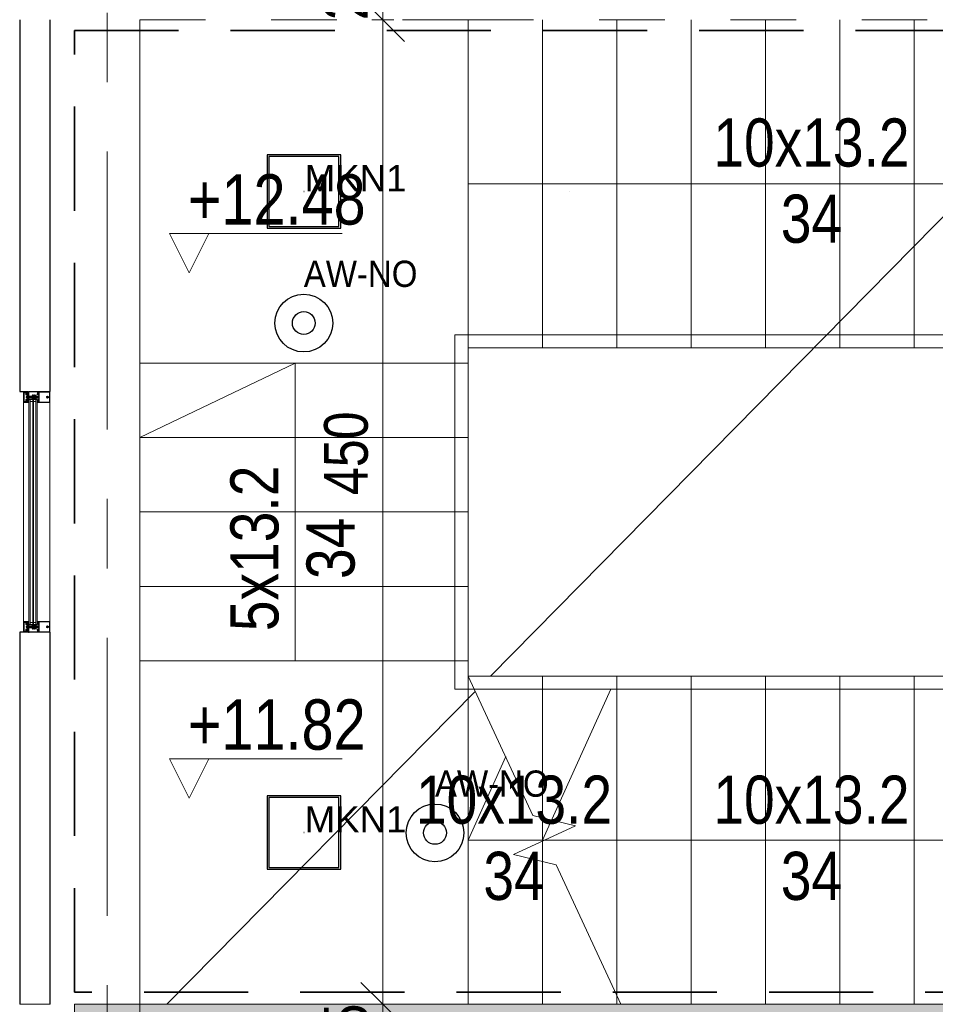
# Model space of a CAD drawing. Header units: centimetres. Extents: x -1631 to 21770, y -8842 to 3590.
# Tile 52 of 142: x -1253 to -834, y 1383 to 1833. Entities that reach past the tile are written whole.
import ezdxf

# ---------------------------------------------------------------- set-up
doc = ezdxf.new("R2010")
doc.units = ezdxf.units.CM
for name, pattern in [('Dash', [60, 30, -30]), ('Hidden', [71.4375, 47.625, -23.8125]), ('Oś', [222.25, 127, -31.75, 31.75, -31.75])]:
    doc.linetypes.add(name, pattern=pattern)
for name, color, linetype, lineweight in [('A-ANNO-DIMS', 211, 'Continuous', 13), ('A-ANNO-DIMS-100', 211, 'Continuous', 13), ('A-AREA', 32, 'Continuous', 13), ('A-DETL', 90, 'Continuous', 9), ('A-DETL-GENF', 92, 'Continuous', 9), ('A-DETL-THIN', 151, 'Continuous', 9), ('A-GLAZ-CURT', 52, 'Continuous', 9), ('A-GLAZ-CWMG', 51, 'Continuous', 9), ('A-WALL', 113, 'Continuous', 13), ('A-WALL-PATT', 111, 'Continuous', 13), ('G-ANNO-DIMS', 111, 'Continuous', 13), ('G-ANNO-TEXT', 231, 'Continuous', 13), ('S-COLS', 52, 'Continuous', 13), ('S-GRID', 1, 'Continuous', 13), ('S-STRS', 31, 'Continuous', 13), ('S-STRS-MBND', 31, 'Continuous', 13)]:
    doc.layers.add(name, color=color, linetype=linetype, lineweight=lineweight)
doc.layers.add('E_oprawy', color=12, linetype='Continuous')
doc.styles.add('Arial', font='arial.ttf', dxfattribs={"width": 0.9, "height": 18})
doc.styles.add('Arial Narrow', font='ARIALN.TTF', dxfattribs={"height": 22})
doc.styles.add('Arial Narrow_2', font='ARIALN.TTF', dxfattribs={"height": 23})
doc.styles.add('Arial Narrow_5', font='ARIALN.TTF', dxfattribs={"height": 20})
doc.dimstyles.new('Diagonal_1_100__0__wewnętrzne', dxfattribs={"dimscale": 30.48, "dimtxt": 20.468619, "dimasz": 0.656168, "dimexe": 0.164042, "dimexo": 0.0625, "dimgap": 0.032808, "dimtad": 1, "dimdec": 0, "dimdsep": 46, "dimtxsty": 'Arial Narrow_5', "dimblk1": 'OBLIQUE', "dimblk2": 'OBLIQUE', "dimsah": 1, "dimcen": 0.09, "dimazin": 0, "dimtfac": 1, "dimtdec": 4, "dimtix": 1, "dimtmove": 0, "dimatfit": 3, "dimfxl": 0, "dimtvp": 1, "dimtolj": 1, "dimtzin": 0, "dimarcsym": 0})
doc.dimstyles.new('Diagonal_1_100__0__wewnętrzne_2', dxfattribs={"dimscale": 30.48, "dimtxt": 20.468619, "dimasz": 0.656168, "dimexe": 0.164042, "dimexo": 0.0625, "dimgap": 0.032808, "dimtad": 1, "dimdec": 0, "dimdsep": 46, "dimtxsty": 'Arial Narrow_5', "dimblk1": 'OBLIQUE', "dimblk2": 'OBLIQUE', "dimsah": 1, "dimcen": 0.09, "dimazin": 0, "dimtfac": 1, "dimtdec": 4, "dimtix": 1, "dimtmove": 2, "dimatfit": 3, "dimfxl": 0, "dimtvp": 1, "dimtolj": 1, "dimtzin": 0, "dimarcsym": 0})

# ---------------------------------------------------------------- blocks, each defined once
blk = doc.blocks.new('M_Concrete-Square-Column - 300 x 300mm-1795931-6_piętro IV __13_80 m_ - stan projektowany')
at = {"layer": 'S-COLS', "lineweight": 9}
blk.add_hatch(color=254, dxfattribs=at).paths.add_polyline_path([(15, -15), (15, 15), (-15, 15), (-15, -15)], flags=0)
for p, q in [((15, 15), (-15, 15)), ((-15, 15), (-15, -15)), ((15, -15), (15, 15)), ((-15, -15), (15, -15))]:
    blk.add_line(p, q, dxfattribs=at)
blk = doc.blocks.new('Rectangular Mullion - SI_CovCap-20mm_Tran-55mm-2281819-6_piętro IV __13_80 m_ - stan projektowany')
at = {"layer": 'A-DETL-GENF'}
for p, q in [((-2.5, 9.45), (-2.5, 7.8)), ((-2.5, 9.39), (-2.5, 4.79)), ((2.37, 9.6), (-2.35, 9.6)), ((-2.29, 9.39), (-2.29, 4.79)), ((-0.1, 8.88), (-0.1, 9.34)), ((0.1, 9.34), (0.1, 8.88)), ((2.29, 9.39), (2.29, 4.79)), ((2.5, 7.8), (2.5, 9.45)), ((2.5, 9.39), (2.5, 4.79)), ((-0.12, 8.61), (-0.12, 8.55)), ((-0.12, 8.25), (-0.12, 8.13)), ((0, -1.48), (0, 4.68)), ((0.12, 8.55), (0.12, 8.61)), ((0.12, 8.13), (0.12, 8.25)), ((-2.35, 3.92), (-2.48, 3.92)), ((-2.37, 3.8), (-2.47, 3.8)), ((-2.09, 4.03), (-2.31, 3.93)), ((-2.26, 4.33), (-2.14, 4.43)), ((-2.22, 4.26), (-2.26, 4.28)), ((-1.9, 3.92), (-2.05, 3.86)), ((-2.04, 4.28), (-1.72, 4.28)), ((-2.02, 4.42), (-2.01, 4.41)), ((-1.98, 4.39), (-1.78, 4.39)), ((-1.72, 4.08), (-1.94, 4.08)), ((-1.8, 3.81), (-1.84, 3.9)), ((-1.74, 4.41), (-1.74, 4.42)), ((-1.7, 3.9), (-1.74, 3.81)), ((-1.67, 4.24), (-1.67, 4.13)), ((-1.62, 4.43), (-1.5, 4.33)), ((-1.58, 3.81), (-1.62, 3.9)), ((-1.5, 4.28), (-1.54, 4.26)), ((-1.48, 3.9), (-1.52, 3.82)), ((-1.35, 3.81), (-1.4, 3.9)), ((-0.78, 2.94), (-1.04, 3.09)), ((-0.78, 2.21), (-1.04, 2.36)), ((-0.76, 1.47), (-1.04, 1.63)), ((-0.91, 3.3), (-0.53, 3.08)), ((-0.91, 2.57), (-0.83, 2.52)), ((-0.91, 1.85), (-0.83, 1.8)), ((-0.75, 2.57), (-0.75, 2.89)), ((-0.75, 1.84), (-0.75, 2.16)), ((-0.55, 1.47), (-0.74, 1.47)), ((-0.5, 4.28), (-0.5, 3.15)), ((-0.5, 3.04), (-0.5, 1.52)), ((-0.45, 3.1), (-0.35, 3.1)), ((-0.3, 0.5), (-0.3, 0.28)), ((-0.21, 3.93), (-0.19, 3.94)), ((-0.19, 3.89), (-0.21, 3.91)), ((-0.18, 3.96), (-0.18, 4.1)), ((-0.08, 4.27), (-0.05, 4.28)), ((0.07, 4.27), (0.05, 4.28)), ((0.17, 3.96), (0.17, 4.1)), ((0.21, 3.93), (0.18, 3.94)), ((0.18, 3.89), (0.21, 3.91)), ((0.3, 0.5), (0.3, 0.28)), ((0.37, 3.1), (0.45, 3.1)), ((0.5, 3.15), (0.5, 4.28)), ((0.5, 3.04), (0.5, 1.52)), ((0.91, 3.3), (0.52, 3.08)), ((0.55, 1.47), (0.74, 1.47)), ((0.75, 2.57), (0.75, 2.89)), ((0.75, 1.84), (0.75, 2.16)), ((0.76, 1.47), (1.04, 1.63)), ((0.77, 2.94), (1.04, 3.09)), ((0.77, 2.21), (1.04, 2.36)), ((0.91, 2.57), (0.82, 2.52)), ((0.91, 1.85), (0.82, 1.8)), ((1.35, 3.81), (1.4, 3.9)), ((1.48, 3.9), (1.52, 3.82)), ((1.62, 4.43), (1.5, 4.33)), ((1.5, 4.28), (1.54, 4.26)), ((1.58, 3.81), (1.62, 3.9)), ((1.67, 4.24), (1.67, 4.13)), ((1.7, 3.9), (1.74, 3.81)), ((2.04, 4.28), (1.72, 4.28)), ((1.72, 4.08), (1.94, 4.08)), ((1.74, 4.41), (1.74, 4.42)), ((1.98, 4.39), (1.78, 4.39)), ((1.8, 3.81), (1.84, 3.9)), ((1.9, 3.92), (2.05, 3.86)), ((2.02, 4.42), (2.01, 4.41)), ((2.09, 4.03), (2.31, 3.93)), ((2.26, 4.33), (2.14, 4.43)), ((2.22, 4.26), (2.26, 4.28)), ((2.35, 3.92), (2.48, 3.92)), ((2.37, 3.8), (2.47, 3.8)), ((-2.6, 0), (-2.69, 0)), ((2.35, -2.5), (-2.35, -2.5)), ((-2.34, -1.03), (-2.15, -1.46)), ((-2.32, -1.59), (-2.04, -1.59)), ((-2.18, -0.02), (-2.26, -0.17)), ((2.13, -2.19), (-2.14, -2.19)), ((-2.06, -1.25), (-2.13, -1.09)), ((-2.13, -2.34), (2.12, -2.34)), ((-2.07, -0.1), (-2.12, -0.02)), ((-2.1, -1.49), (-1.14, -1.49)), ((-1.88, -0.42), (-2.01, -0.42)), ((-2.01, -0.48), (-1.95, -0.48)), ((-1.96, -0.02), (-2, -0.1)), ((-1.98, -0.31), (-1.95, -0.36)), ((-1.98, -0.75), (-1.9, -0.85)), ((-1.34, -1.31), (-1.96, -1.31)), ((-1.85, -0.1), (-1.9, -0.02)), ((-1.84, -0.69), (-1.84, -0.57)), ((-1.83, -0.38), (-1.83, -0.36)), ((-1.74, -0.02), (-1.79, -0.1)), ((-1.79, -0.34), (-1.77, -0.35)), ((-1.79, -0.52), (-1.76, -0.52)), ((-1.67, -0.74), (-1.79, -0.74)), ((-1.74, -0.54), (-1.64, -0.7)), ((-1.72, -0.33), (-1.72, -0.32)), ((-1.72, -0.8), (-1.48, -0.8)), ((-1.63, -0.1), (-1.68, -0.02)), ((-1.67, -0.31), (-1.65, -0.32)), ((-1.6, -0.32), (-1.6, -0.3)), ((-1.52, -0.02), (-1.57, -0.1)), ((-1.56, -0.7), (-1.46, -0.54)), ((-1.55, -0.31), (-1.54, -0.32)), ((-1.41, -0.74), (-1.53, -0.74)), ((-1.49, -0.33), (-1.48, -0.32)), ((-1.41, -0.1), (-1.46, -0.02)), ((-1.44, -0.52), (-1.41, -0.52)), ((-1.43, -0.34), (-1.42, -0.36)), ((-1.38, -0.37), (-1.37, -0.37)), ((-1.36, -0.57), (-1.36, -0.69)), ((-1.3, -0.02), (-1.35, -0.1)), ((-1.3, -0.85), (-1.22, -0.75)), ((-1.25, -0.48), (-1.18, -0.48)), ((-1.2, -0.1), (-1.24, -0.02)), ((-1.07, -0.02), (-1.12, -0.1)), ((-1.09, -1.45), (-0.98, -0.84)), ((-0.95, -0.82), (-0.03, -0.82)), ((0.41, -1.04), (-0.41, -1.04)), ((-0.22, -1.18), (0.23, -1.18)), ((0.02, -0.82), (0.95, -0.82)), ((0.98, -0.84), (1.09, -1.45)), ((1.07, -0.02), (1.12, -0.1)), ((1.14, -1.49), (2.1, -1.49)), ((1.25, -0.48), (1.18, -0.48)), ((1.2, -0.1), (1.24, -0.02)), ((1.3, -0.85), (1.22, -0.75)), ((1.3, -0.02), (1.35, -0.1)), ((1.96, -1.31), (1.34, -1.31)), ((1.36, -0.57), (1.36, -0.69)), ((1.38, -0.37), (1.37, -0.37)), ((1.41, -0.1), (1.46, -0.02)), ((1.44, -0.52), (1.41, -0.52)), ((1.41, -0.74), (1.53, -0.74)), ((1.43, -0.34), (1.42, -0.36)), ((1.56, -0.7), (1.46, -0.54)), ((1.49, -0.33), (1.48, -0.32)), ((1.72, -0.8), (1.48, -0.8)), ((1.52, -0.02), (1.57, -0.1)), ((1.55, -0.31), (1.54, -0.32)), ((1.6, -0.32), (1.6, -0.3)), ((1.63, -0.1), (1.68, -0.02)), ((1.74, -0.54), (1.64, -0.7)), ((1.67, -0.31), (1.65, -0.32)), ((1.67, -0.74), (1.79, -0.74)), ((1.72, -0.33), (1.72, -0.32)), ((1.74, -0.02), (1.79, -0.1)), ((1.79, -0.52), (1.76, -0.52)), ((1.79, -0.34), (1.77, -0.35)), ((1.83, -0.38), (1.83, -0.36)), ((1.84, -0.69), (1.84, -0.57)), ((1.85, -0.1), (1.9, -0.02)), ((1.88, -0.42), (2.01, -0.42)), ((1.98, -0.75), (1.9, -0.85)), ((1.98, -0.31), (1.95, -0.36)), ((2.01, -0.48), (1.95, -0.48)), ((1.96, -0.02), (2, -0.1)), ((2.04, -1.59), (2.32, -1.59)), ((2.13, -1.09), (2.06, -1.25)), ((2.07, -0.1), (2.12, -0.02)), ((2.15, -1.46), (2.34, -1.03)), ((2.18, -0.02), (2.26, -0.17)), ((2.6, 0), (2.69, 0))]:
    blk.add_line(p, q, dxfattribs=at)
at = {"layer": 'A-DETL-GENF', "flags": 128}
for points in [[(-0.15, 9.39), (-2.29, 9.39), (-2.29, 7.8)], [(2.29, 7.8), (2.29, 9.39), (0.15, 9.39)], [(-2.5, 4.9), (-2.5, 4.1), (-2.31, 4.1), (-2.23, 4.18), (-2.23, 4.24), (-2.35, 4.24), (-2.35, 4.47), (-1.91, 4.47)], [(-2.29, 4.9), (-2.29, 4.7), (2.29, 4.7), (2.29, 4.9)], [(1.9, 4.47), (2.35, 4.47), (2.35, 4.24), (2.23, 4.24), (2.23, 4.18), (2.31, 4.1), (2.5, 4.1), (2.5, 4.9)], [(-2.5, 3.94), (-2.5, 4.08), (-2.3, 4.08), (-2.25, 4.07)], [(-1.86, 4.47), (-1.41, 4.47), (-1.41, 4.24), (-1.53, 4.24), (-1.53, 4.18), (-1.45, 4.1), (-1.09, 4.1), (-1.09, 4.22), (-1.21, 4.22), (-1.21, 4.43), (-0.65, 4.43)], [(-1.51, 4.07), (-1.46, 4.08), (-1.26, 4.08), (-1.26, 3.89), (-1.3, 3.81)], [(-0.2, 0.11), (-0.2, 0), (-0.5, 0), (-0.5, 3.07), (-0.18, 3.07), (-0.18, 3.88)], [(-0.26, 0.58), (0, 0.8), (0, 1.1), (-0.2, 1.1), (-0.2, 1.3), (-0.1, 1.3), (-0.1, 1.46), (-0.2, 1.46), (-0.2, 1.66), (0, 1.66), (0, 1.83), (-0.2, 1.83), (-0.2, 2.03), (-0.1, 2.03), (-0.1, 2.2), (-0.2, 2.2), (-0.2, 2.4), (0, 2.4), (0, 4.3), (0, 2.4), (0.2, 2.4), (0.2, 2.2), (0.1, 2.2), (0.1, 2.03), (0.2, 2.03), (0.2, 1.83), (0, 1.83), (0, 1.66), (0.2, 1.66), (0.2, 1.46), (0.1, 1.46), (0.1, 1.3), (0.2, 1.3), (0.2, 1.1), (0, 1.1), (0, 0.8), (0.26, 0.58)], [(-0.25, 3.2), (-0.25, 3.29), (-0.2, 3.32), (-0.2, 3.44), (-0.25, 3.47), (-0.2, 3.5), (-0.2, 3.62), (-0.25, 3.65), (-0.2, 3.68), (-0.2, 3.8), (-0.25, 3.83), (-0.2, 3.86), (-0.2, 3.98), (-0.25, 4.01), (-0.2, 4.04), (-0.2, 4.16), (-0.25, 4.19), (-0.2, 4.22), (-0.2, 4.25), (-0.09, 4.45)], [(0.09, 4.45), (0.2, 4.25), (0.2, 4.13), (0.25, 4.1), (0.2, 4.07), (0.2, 3.95), (0.25, 3.92), (0.2, 3.89), (0.2, 3.77), (0.25, 3.74), (0.2, 3.71), (0.2, 3.59), (0.25, 3.56), (0.2, 3.53), (0.2, 3.41), (0.25, 3.38), (0.2, 3.35), (0.2, 3.23), (0.25, 3.2)], [(0.2, 0.11), (0.2, 0), (0.5, 0), (0.5, 3.07), (0.17, 3.07), (0.17, 3.88)], [(0.65, 4.43), (1.21, 4.43), (1.21, 4.22), (1.09, 4.22), (1.09, 4.1), (1.45, 4.1), (1.53, 4.18), (1.53, 4.24), (1.41, 4.24), (1.41, 4.47), (1.85, 4.47)], [(1.51, 4.07), (1.46, 4.08), (1.26, 4.08), (1.26, 3.89), (1.3, 3.81)], [(2.5, 3.94), (2.5, 4.08), (2.3, 4.08), (2.25, 4.07)], [(-2.5, -2.35), (-2.5, -0.5), (-2.39, -0.5), (-2.27, -0.86)], [(-2.48, -0.21), (-2.48, -0.48), (-2.07, -0.48)], [(-2.34, -1), (-2.34, -1.11), (-2.37, -1.22), (-2.37, -1.54)], [(-1.99, -1.64), (-1.99, -1.99), (-2.12, -1.99), (-2.12, -1.72), (-2.37, -1.72), (-2.37, -2.35), (2.37, -2.35), (2.37, -1.72), (2.12, -1.72), (2.12, -1.99), (1.99, -1.99), (1.99, -1.64)], [(-2.06, -0.93), (-2.14, -0.64), (-1.95, -0.64), (-1.95, -0.58), (-2.03, -0.5), (-2.35, -0.5), (-2.25, -0.87)], [(-2.18, -2.14), (-2.18, -1.78), (-2.32, -1.78), (-2.32, -2.14)], [(-1.92, -0.67), (-1.92, -0.68), (-1.97, -0.71)], [(-1.2, -0.42), (-1.32, -0.42), (-1.32, -0.39), (-1.19, -0.41)], [(-1.23, -0.71), (-1.28, -0.68), (-1.28, -0.67)], [(1.24, -1.23), (1.14, -0.64), (1.25, -0.64), (1.25, -0.58), (1.17, -0.5), (-1.17, -0.5), (-1.25, -0.58), (-1.25, -0.64), (-1.14, -0.64), (-1.24, -1.23)], [(-1.12, -0.48), (-0.98, -0.48), (-0.98, -0.09), (-1.02, -0.02)], [(0.52, -0.97), (0.54, -0.82), (-0.54, -0.82), (-0.52, -0.97)], [(1.12, -0.48), (0.98, -0.48), (0.98, -0.09), (1.02, -0.02)], [(1.2, -0.42), (1.32, -0.42), (1.32, -0.39), (1.19, -0.41)], [(1.23, -0.71), (1.28, -0.68), (1.28, -0.67)], [(1.92, -0.67), (1.92, -0.68), (1.97, -0.71)], [(2.25, -0.87), (2.35, -0.5), (2.03, -0.5), (1.95, -0.58), (1.95, -0.64), (2.14, -0.64), (2.06, -0.93)], [(2.48, -0.21), (2.48, -0.48), (2.07, -0.48)], [(2.33, -2.14), (2.33, -1.78), (2.19, -1.78), (2.19, -2.14)], [(2.27, -0.86), (2.39, -0.5), (2.5, -0.5), (2.5, -2.35)], [(2.37, -1.54), (2.37, -1.22), (2.34, -1.11), (2.34, -1)]]:
    blk.add_lwpolyline(points, dxfattribs=at)
for points in [[(0.97, 0), (-0.97, 0), (-0.97, -0.04), (0.97, -0.04)], [(0.97, -0.04), (-0.97, -0.04), (-0.97, -0.49), (0.97, -0.49)]]:
    blk.add_lwpolyline(points, close=True, dxfattribs=at)
at = {"layer": 'A-DETL-GENF'}
for centre, radius, start, end in [((-2.35, 9.45), 0.15, 90.0003, 179.9997), ((-0.15, 9.34), 0.05, 0.0077, 89.9923), ((0.15, 9.34), 0.05, 89.9791, 180.0209), ((2.35, 9.45), 0.15, 0.1055, 83.878), ((0, 8.4), 0.45, 107.4982, 231.0552), ((-0.22, 8.13), 0.1, 231.0552, 0), ((0, 8.4), 0.21, 143.7768, 216.2232), ((-0.15, 8.55), 0.03, 229.6807, 0), ((-0.15, 8.25), 0.03, 0, 130.3193), ((-0.15, 8.88), 0.05, 287.4982, 0), ((0, 8.4), 0.24, 60, 120), ((0, 4.4), 0.1, 28.7984, 151.2016), ((0.15, 8.88), 0.05, 180, 252.583), ((0.15, 8.55), 0.03, 180, 310.3193), ((0.15, 8.25), 0.03, 49.6807, 180), ((0.22, 8.13), 0.1, 180, 308.9448), ((0, 8.4), 0.45, 308.9448, 72.583), ((0, 8.4), 0.21, 323.7768, 36.2232), ((-2.48, 3.94), 0.02, 180.0007, 269.9993), ((-2.43, 3.83), 0.059, 88.5974, 194.6036), ((-2.47, 3.82), 0.02, 194.6036, 270), ((-2.43, 4.82), 0.933, 269.587, 293.0035), ((-2.4, 4.8), 0.997, 271.4989, 290.69), ((-2.35, 4.02), 0.1, 270.0001, 294), ((-2.24, 4.3), 0.03, 128.5798, 239.9915), ((-2.24, 4.1), 0.03, 255.4027, 14.3746), ((-2.23, 4.24), 0.02, 346.6587, 60.0171), ((-1.94, 4.17), 0.277, 166.6587, 194.3746), ((-2.08, 4.37), 0.08, 38.8475, 129.685), ((-2.04, 4.23), 0.0496, 92.7559, 159.6878), ((-1.94, 4.23), 0.148, 172.4164, 270.2404), ((-2.07, 3.99), 0.0337, 293.0035, 114), ((-1.98, 4.44), 0.05, 218.8475, 270), ((-1.88, 4.46), 0.0255, 12.35, 167.65), ((-1.89, 3.87), 0.05, 30.069, 110.536), ((-1.77, 3.83), 0.03, 210.0871, 329.9129), ((-1.78, 4.44), 0.05, 270, 321.1528), ((-1.67, 4.37), 0.08, 50.315, 141.1528), ((-1.72, 4.23), 0.0499, 9.2263, 86.9893), ((-1.72, 4.13), 0.0502, 273.3323, 359.7322), ((-1.66, 3.88), 0.0402, 27.7922, 152.3701), ((-1.55, 3.83), 0.0299, 210.122, 335.064), ((-1.53, 4.24), 0.02, 119.9847, 193.341), ((-1.82, 4.17), 0.277, 345.6254, 13.341), ((-1.52, 4.1), 0.03, 165.6254, 284.5942), ((-1.52, 4.3), 0.03, 300.0085, 51.4202), ((-1.44, 3.88), 0.0414, 28.176, 151.824), ((-1.33, 3.83), 0.0301, 210.1258, 329.8742), ((-0.98, 3.2), 0.125, 60, 240), ((-0.98, 2.47), 0.125, 60, 240), ((-0.98, 1.74), 0.125, 60, 240), ((-0.8, 2.57), 0.05, 240, 360), ((-0.8, 1.84), 0.05, 240, 360), ((-0.8, 2.89), 0.05, 360, 60), ((-0.8, 2.16), 0.05, 360, 60), ((-0.74, 1.52), 0.05, 240, 270), ((-0.65, 4.28), 0.15, 359.9706, 90.0294), ((-0.55, 1.52), 0.05, 270, 360), ((-0.55, 3.04), 0.05, 360, 60), ((-0.45, 3.15), 0.05, 179.9899, 270.0101), ((-0.35, 3.2), 0.0999, 269.9704, 0.0296), ((-0.2, 0.5), 0.1, 130, 180), ((-0.2, 0.28), 0.1, 180, 240), ((-0.3, 0.11), 0.1, 360, 60), ((-0.21, 3.92), 0.01, 120.0303, 239.9802), ((-0.2, 3.96), 0.02, 300.0303, 360), ((-0.2, 3.88), 0.02, 360, 59.9802), ((0.02, 4.1), 0.2, 120, 180), ((0, 4.2), 0.1, 90, 120), ((0, 4.2), 0.1, 60, 90), ((-0.03, 4.1), 0.2, 360, 60), ((0.19, 3.96), 0.02, 180, 239.9697), ((0.19, 3.88), 0.02, 120.0198, 180), ((0.3, 0.11), 0.1, 120, 180), ((0.2, 3.92), 0.01, 300.0198, 59.9697), ((0.37, 3.23), 0.126, 191.5693, 265.5931), ((0.2, 0.28), 0.1, 300, 360), ((0.2, 0.5), 0.1, 0, 50), ((0.45, 3.15), 0.05, 270.9313, 359.9852), ((0.65, 4.28), 0.15, 89.9706, 180.0294), ((0.55, 3.04), 0.05, 120, 180), ((0.55, 1.52), 0.05, 180, 270), ((0.74, 1.52), 0.05, 270, 300), ((0.8, 2.89), 0.05, 120, 180), ((0.8, 2.57), 0.05, 180, 300), ((0.8, 2.16), 0.05, 120, 180), ((0.8, 1.84), 0.05, 180, 300), ((0.97, 3.2), 0.125, 300, 120), ((0.97, 2.47), 0.125, 300, 120), ((0.97, 1.74), 0.125, 300, 120), ((1.33, 3.83), 0.0301, 210.1258, 329.8742), ((1.44, 3.88), 0.0414, 28.176, 151.824), ((1.52, 4.3), 0.03, 128.5798, 239.9915), ((1.52, 4.1), 0.03, 255.4058, 14.3746), ((1.55, 3.83), 0.0299, 204.936, 329.878), ((1.53, 4.24), 0.02, 346.659, 60.0153), ((1.82, 4.17), 0.277, 166.659, 194.3746), ((1.67, 4.37), 0.08, 38.8472, 129.685), ((1.66, 3.88), 0.0402, 27.6299, 152.2078), ((1.72, 4.23), 0.0499, 93.0107, 170.7737), ((1.72, 4.13), 0.0502, 180.2678, 266.6677), ((1.78, 4.44), 0.05, 218.8472, 270), ((1.77, 3.83), 0.03, 210.0871, 329.9129), ((1.89, 3.87), 0.05, 69.464, 149.931), ((1.88, 4.46), 0.0255, 12.35, 167.65), ((1.94, 4.23), 0.148, 269.7596, 7.5836), ((1.98, 4.44), 0.05, 270, 321.1525), ((2.08, 4.37), 0.08, 50.315, 141.1525), ((2.04, 4.23), 0.0496, 20.3122, 87.2441), ((2.07, 3.99), 0.0337, 66, 246.9965), ((2.4, 4.8), 0.997, 249.31, 268.5011), ((2.43, 4.82), 0.933, 246.9965, 270.413), ((2.23, 4.24), 0.02, 119.9829, 193.3413), ((1.94, 4.17), 0.277, 345.6254, 13.3413), ((2.24, 4.1), 0.03, 165.6254, 284.5973), ((2.24, 4.3), 0.03, 300.0085, 51.4202), ((2.35, 4.02), 0.1, 246, 269.9999), ((2.43, 3.83), 0.059, 345.3964, 91.4026), ((2.47, 3.82), 0.02, 270, 345.3964), ((2.48, 3.94), 0.02, 270.0007, 359.9993), ((-2.69, -0.03), 0.03, 89.9022, 261.6433), ((-2.73, -0.34), 0.286, 27.5921, 81.6433), ((-2.6, -0.2), 0.2, 80.4545, 89.9022), ((-2.61, -0.29), 0.291, 25.3637, 80.4545), ((-2.35, -2.35), 0.15, 179.9938, 270.0062), ((-2.32, -1.54), 0.0512, 180.5709, 268.6482), ((-2.31, -0.14), 0.05, 205.3637, 330.1649), ((-2.29, -1.01), 0.06, 98.4417, 205), ((-2.27, -1), 0.07, 120.0064, 180), ((-2.13, -2.14), 0.2, 179.9718, 270.0352), ((-2.34, -0.88), 0.07, 300.0064, 18), ((-2.31, -0.89), 0.06, 278.4417, 15), ((-2.15, -0.03), 0.03, 30.7154, 150.1649), ((-2.14, -2.14), 0.0499, 179.8796, 270.0225), ((-2.1, -1.44), 0.05, 205, 270), ((-2.08, -1.06), 0.06, 108.8192, 205), ((-2.12, -0.95), 0.06, 288.8192, 15), ((-2.04, -0.08), 0.0417, 215.132, 324.868), ((-2.01, -0.35), 0.065, 90, 270), ((-2.04, -0.48), 0.03, 0, 180), ((-1.96, -1.21), 0.1, 205, 270), ((-2.04, -1.64), 0.05, 0, 90.0001), ((-2.01, -0.33), 0.04, 29.9937, 90), ((-1.95, -0.73), 0.03, 120.0049, 219.9897), ((-1.93, -0.03), 0.03, 30.5887, 149.5346), ((-1.86, -0.31), 0.1, 210.0023, 269.1728), ((-1.95, -0.51), 0.03, 0.0185, 89.0948), ((-1.62, -0.59), 0.314, 165.4979, 194.5021), ((-1.84, -0.8), 0.08, 219.9967, 337.3844), ((-1.88, -0.37), 0.05, 270, 305.0779), ((-1.86, -0.37), 0.0339, 269.1783, 356.9975), ((-1.82, -0.08), 0.0415, 215.012, 324.988), ((-1.6, -0.77), 0.44, 54.1588, 125.0779), ((-1.79, -0.57), 0.05, 89.9897, 180.0103), ((-1.79, -0.69), 0.05, 179.9899, 270.0101), ((-1.8, -0.36), 0.0272, 60.011, 176.9853), ((-1.75, -0.32), 0.0316, 240.007, 341.9967), ((-1.76, -0.55), 0.03, 29.9936, 90.0121), ((-1.72, -0.85), 0.05, 90.0003, 157.3776), ((-1.71, -0.03), 0.03, 30.1448, 149.5346), ((-1.69, -0.33), 0.03, 45.0005, 162.0009), ((-1.67, -0.71), 0.03, 269.9936, 30.0024), ((-1.63, -0.3), 0.0316, 224.991, 327.0104), ((-1.6, -0.08), 0.043, 217.8436, 323.8234), ((-1.57, -0.32), 0.03, 30.0003, 146.9985), ((-1.53, -0.71), 0.03, 150.0027, 270.0013), ((-1.51, -0.31), 0.0316, 210.0026, 311.9974), ((-1.49, -0.03), 0.03, 30.3449, 149.5346), ((-1.46, -0.34), 0.03, 14.9955, 132.0028), ((-1.48, -0.85), 0.05, 22.6209, 90.0012), ((-1.44, -0.55), 0.03, 89.9893, 150.005), ((-1.36, -0.8), 0.08, 202.6228, 319.9969), ((-1.39, -0.35), 0.03, 195.0015, 296.9968), ((-1.38, -0.08), 0.0419, 215.4665, 324.6999), ((-1.41, -0.57), 0.05, 0.009, 89.991), ((-1.41, -0.69), 0.05, 270.0092, 359.9908), ((-1.35, -0.39), 0.03, 0.0112, 116.991), ((-1.32, -0.39), 0.03, 234.1588, 270), ((-1.34, -1.21), 0.1, 270, 350), ((-1.27, -0.03), 0.03, 30.3446, 149.7685), ((-1.25, -0.51), 0.03, 90, 193.1975), ((-1.58, -0.59), 0.314, 345.517, 13.1975), ((-1.24, -0.73), 0.03, 319.9887, 60.0017), ((-1.16, -0.08), 0.0416, 206.9541, 331.568), ((-1.2, -0.45), 0.033, 305.0901, 90), ((-1.19, -0.46), 0.05, 7.1737, 90.0088), ((-1.12, -0.45), 0.03, 187.1885, 269.997), ((-1.14, -1.44), 0.05, 270, 350), ((-1.05, -0.03), 0.03, 29.7965, 150.132), ((-0.95, -0.85), 0.03, 90, 170), ((-0.31, -0.92), 0.22, 193.9707, 242.728), ((0, -0.29), 0.921, 243.7078, 255.8284), ((0, -0.82), 0.0256, 12.6804, 167.3196), ((0, -0.29), 0.92, 284.1683, 296.293), ((0.31, -0.92), 0.22, 297.2746, 346.0268), ((0.95, -0.85), 0.03, 10, 90), ((1.05, -0.03), 0.03, 29.868, 150.2035), ((1.14, -1.44), 0.05, 190, 270), ((1.16, -0.08), 0.0416, 208.432, 333.0459), ((1.12, -0.45), 0.03, 270.003, 352.8115), ((1.19, -0.46), 0.05, 89.9912, 172.8263), ((1.2, -0.45), 0.033, 90, 234.9099), ((1.24, -0.73), 0.03, 119.9983, 220.0113), ((1.27, -0.03), 0.03, 30.2315, 149.6554), ((1.34, -1.21), 0.1, 190, 270), ((1.25, -0.51), 0.03, 346.8025, 90), ((1.58, -0.59), 0.314, 166.8025, 194.483), ((1.36, -0.8), 0.08, 220.0031, 337.3772), ((1.35, -0.39), 0.03, 63.009, 179.9888), ((1.32, -0.39), 0.03, 270, 305.8412), ((1.6, -0.77), 0.44, 54.9221, 125.8412), ((1.38, -0.08), 0.0419, 215.3001, 324.5335), ((1.41, -0.57), 0.05, 90.009, 179.991), ((1.41, -0.69), 0.05, 180.0092, 269.9908), ((1.39, -0.35), 0.03, 243.0032, 344.9985), ((1.46, -0.34), 0.03, 47.9972, 165.0045), ((1.44, -0.55), 0.03, 29.995, 90.0107), ((1.48, -0.85), 0.05, 89.9988, 157.3791), ((1.49, -0.03), 0.03, 30.4654, 149.6551), ((1.51, -0.31), 0.0316, 228.0026, 329.9974), ((1.53, -0.71), 0.03, 269.9987, 29.9973), ((1.57, -0.32), 0.03, 33.0015, 149.9997), ((1.6, -0.08), 0.043, 216.1766, 322.1564), ((1.63, -0.3), 0.0316, 212.9896, 315.009), ((1.67, -0.71), 0.03, 149.9976, 270.0064), ((1.69, -0.33), 0.03, 17.9991, 134.9995), ((1.71, -0.03), 0.03, 30.4654, 149.8552), ((1.75, -0.32), 0.0316, 198.0033, 299.993), ((1.72, -0.85), 0.05, 22.6224, 89.9997), ((1.76, -0.55), 0.03, 89.9879, 150.0064), ((1.84, -0.8), 0.08, 202.6156, 320.0033), ((1.82, -0.08), 0.0415, 215.012, 324.988), ((1.8, -0.36), 0.0272, 3.0147, 119.989), ((1.79, -0.57), 0.05, 359.9897, 90.0103), ((1.79, -0.69), 0.05, 269.9899, 0.0101), ((1.86, -0.37), 0.0339, 183.0025, 270.8217), ((1.88, -0.37), 0.05, 234.9221, 270), ((1.86, -0.31), 0.1, 270.8272, 329.9977), ((1.93, -0.03), 0.03, 30.4654, 149.4113), ((1.95, -0.51), 0.03, 90.9052, 179.9815), ((1.62, -0.59), 0.314, 345.4979, 14.5021), ((1.96, -1.21), 0.1, 270, 335), ((1.95, -0.73), 0.03, 320.0103, 59.9951), ((2.01, -0.33), 0.04, 90, 150.0063), ((2.04, -1.64), 0.05, 89.9981, 180.0017), ((2.04, -0.08), 0.0417, 215.132, 324.868), ((2.01, -0.35), 0.065, 270, 90), ((2.04, -0.48), 0.03, 0, 180), ((2.12, -0.95), 0.06, 165, 251.1808), ((2.08, -1.06), 0.06, 335, 71.1808), ((2.1, -1.44), 0.05, 270, 335), ((2.15, -0.03), 0.03, 29.8351, 149.2846), ((2.12, -2.14), 0.2, 270.0295, 359.9723), ((2.13, -2.14), 0.0501, 270.0875, 359.9336), ((2.31, -0.89), 0.06, 165, 261.5583), ((2.31, -0.14), 0.05, 209.8351, 334.6363), ((2.34, -0.88), 0.07, 162, 239.9983), ((2.27, -1), 0.07, 0, 59.9983), ((2.29, -1.01), 0.06, 335, 81.5583), ((2.32, -1.54), 0.0498, 269.8262, 0.1735), ((2.61, -0.29), 0.291, 99.5455, 154.6363), ((2.35, -2.35), 0.15, 270.0494, 359.9506), ((2.73, -0.34), 0.286, 98.3567, 152.4079), ((2.6, -0.2), 0.2, 90.0978, 99.5455), ((2.69, -0.03), 0.03, 278.3567, 90.0978)]:
    blk.add_arc(centre, radius, start, end, dxfattribs=at)
blk = doc.blocks.new('Schueco_FWS-Glazing1 - SI_38mm_TripGlz 2-2641928-6_piętro IV __13_80 m_ - stan projektowany')
at = {"layer": 'A-GLAZ-CURT'}
for p, q in [((-51.4, 3.8), (51.4, 3.8)), ((-51.4, 0), (-51.4, 3.8)), ((51.4, 0), (-51.4, 0)), ((51.4, 3.8), (51.4, 0))]:
    blk.add_line(p, q, dxfattribs=at)
at = {"layer": 'A-GLAZ-CURT', "lineweight": 13}
for p, q in [((-51.4, 3.2), (51.4, 3.2)), ((-51.4, 2.1), (51.4, 2.1)), ((-51.4, 1.7), (51.4, 1.7)), ((-51.4, 0.6), (51.4, 0.6)), ((-50.5, 2.1), (-50.5, 3.2)), ((-50.5, 0.6), (-50.5, 1.7)), ((50.5, 2.1), (50.5, 3.2)), ((50.5, 0.6), (50.5, 1.7))]:
    blk.add_line(p, q, dxfattribs=at)
blk = doc.blocks.new('Rectangular Mullion - Schueco_FWS-50-SI_Tran_CovCap-20mm_Tran-55mm-2449392-6_piętro IV __13_80 m_ - stan projektowany')
at = {"layer": 'A-GLAZ-CWMG'}
for p, q in [((-1250.87, 1658.33), (-1250.87, 1558.33)), ((-1248.38, 1658.33), (-1248.38, 1558.33)), ((-1238.77, 1558.33), (-1238.77, 1658.33))]:
    blk.add_line(p, q, dxfattribs=at)
blk = doc.blocks.new('Spot Elevations - Kota wyk 2-385235-6_piętro IV __13_80 m_ - stan projektowany')
at = {"layer": 'G-ANNO-DIMS'}
for p, q in [((0, 0), (-0.09, 0.18)), ((-0.09, 0.18), (0.6992, 0.18)), ((0, 0), (0.09, 0.18))]:
    blk.add_line(p, q, dxfattribs=at)
blk = doc.blocks.new('DIMBLOCK82-6_piętro IV __13_80 m_ - stan projektowany')
at = {"layer": 'A-ANNO-DIMS-100', "transparency": 16777216}
for p, q in [((-1086.6, 1383.33), (-1096.6, 1393.33)), ((-1091.6, 1383.33), (-1081.6, 1383.33)), ((-1086.6, 1383.33), (-1091.6, 1383.33)), ((-1086.6, 1358.33), (-1086.6, 1383.33)), ((-1086.6, 1383.33), (-1076.6, 1373.33)), ((-1086.6, 1358.33), (-1096.6, 1368.33)), ((-1091.6, 1358.33), (-1081.6, 1358.33)), ((-1086.6, 1358.33), (-1091.6, 1358.33)), ((-1086.6, 1358.33), (-1076.6, 1348.33))]:
    blk.add_line(p, q, dxfattribs=at)
at = {"layer": 'A-ANNO-DIMS-100', "color": 0, "transparency": 16777216, "insert": (-1113.45, 1358.15), "char_height": 20, "width": 30.4105, "attachment_point": 1, "rotation": 90, "line_spacing_factor": 0.974696, "style": 'Arial Narrow_5'}
blk.add_mtext('25', dxfattribs=at)
blk = doc.blocks.new('_Oblique')
at = {"color": 0, "linetype": 'ByBlock', "lineweight": -2}
blk.add_line((-0.5, -0.5), (0.5, 0.5), dxfattribs=at)
blk = doc.blocks.new('DIMBLOCK83-6_piętro IV __13_80 m_ - stan projektowany')
at = {"layer": 'A-ANNO-DIMS-100', "transparency": 16777216}
for p, q in [((-1086.6, 1833.33), (-1096.6, 1843.33)), ((-1091.6, 1833.33), (-1081.6, 1833.33)), ((-1086.6, 1833.33), (-1091.6, 1833.33)), ((-1086.6, 1383.33), (-1086.6, 1833.33)), ((-1086.6, 1833.33), (-1076.6, 1823.33)), ((-1086.6, 1383.33), (-1096.6, 1393.33)), ((-1091.6, 1383.33), (-1081.6, 1383.33)), ((-1086.6, 1383.33), (-1091.6, 1383.33)), ((-1086.6, 1383.33), (-1076.6, 1373.33))]:
    blk.add_line(p, q, dxfattribs=at)
at = {"layer": 'A-ANNO-DIMS-100', "color": 0, "transparency": 16777216, "insert": (-1113.45, 1616.05), "char_height": 20, "width": 45.6158, "attachment_point": 1, "rotation": 90, "line_spacing_factor": 0.974696, "style": 'Arial Narrow_5'}
blk.add_mtext('450', dxfattribs=at)
blk = doc.blocks.new('DIMBLOCK84-6_piętro IV __13_80 m_ - stan projektowany')
at = {"layer": 'A-ANNO-DIMS-100', "transparency": 16777216}
for p, q in [((-1086.6, 1858.33), (-1096.6, 1868.33)), ((-1091.6, 1858.33), (-1081.6, 1858.33)), ((-1086.6, 1858.33), (-1091.6, 1858.33)), ((-1086.6, 1833.33), (-1086.6, 1858.33)), ((-1086.6, 1858.33), (-1076.6, 1848.33)), ((-1086.6, 1833.33), (-1096.6, 1843.33)), ((-1091.6, 1833.33), (-1081.6, 1833.33)), ((-1086.6, 1833.33), (-1091.6, 1833.33)), ((-1086.6, 1833.33), (-1076.6, 1823.33))]:
    blk.add_line(p, q, dxfattribs=at)
at = {"layer": 'A-ANNO-DIMS-100', "color": 0, "transparency": 16777216, "insert": (-1113.45, 1833.15), "char_height": 20, "width": 30.4105, "attachment_point": 1, "rotation": 90, "line_spacing_factor": 0.974696, "style": 'Arial Narrow_5'}
blk.add_mtext('25', dxfattribs=at)
blk = doc.blocks.new('MKN1')
at = {"layer": 'E_oprawy', "linetype": 'ByBlock'}
for points in [[(9572.75, 390.73), (9572.75, 357.13), (9606.35, 357.13), (9606.35, 390.73)], [(9573.55, 389.92), (9573.55, 357.92), (9605.55, 357.92), (9605.55, 389.92)]]:
    blk.add_lwpolyline(points, close=True, dxfattribs=at)
for centre in [(9589.55, 373.92), (9710.84, 373.92)]:
    blk.add_circle(centre, 0.01, dxfattribs=at)
at = {"layer": 'E_oprawy', "color": 4, "linetype": 'ByBlock', "insert": (9589.85, 385.97), "char_height": 0.2, "width": 42.2965, "attachment_point": 1}
blk.add_mtext('{\\fArial|b0|i0|c0|p0;\\H60x;MKN1}', dxfattribs=at)
blk = doc.blocks.new('AW-NO')
at = {"layer": 'E_oprawy', "color": 1, "linetype": 'ByBlock'}
for radius in [13.2, 5.21]:
    blk.add_circle((0, 0), radius, dxfattribs=at)
at = {"layer": 'E_oprawy', "color": 1, "style": 'Arial', "width": 0.9}
blk.add_text('AW-NO', height=12, dxfattribs=at).set_placement((0, 16.52))

msp = doc.modelspace()

# ---------------------------------------------------------------- hatches: boundary and pattern name
at = {"layer": 'A-WALL-PATT'}
msp.add_hatch(color=9, dxfattribs=at).paths.add_polyline_path([(-627.62, 1358.33), (-627.62, 1383.33), (-1197.62, 1383.33), (-1197.62, 1358.33), (-628.34, 1358.33)], flags=0)

# ---------------------------------------------------------------- linework, layer by layer
at = {"layer": 'A-AREA', "lineweight": 9}
for p, q in [((-1037.41, 1533.33), (-741.62, 1833.33)), ((-1185.3, 1383.33), (-1044.34, 1526.29))]:
    msp.add_line(p, q, dxfattribs=at)
at = {"layer": 'A-DETL', "linetype": 'Hidden', "lineweight": 35}
for p, q in [((-1227.62, 1828.33), (-576.62, 1828.33)), ((-1227.62, 1388.83), (-1227.62, 1828.33)), ((-576.62, 1388.83), (-1227.62, 1388.83))]:
    msp.add_line(p, q, dxfattribs=at)
at = {"layer": 'A-DETL-THIN'}
for p, q in [((-1047.62, 1758.33), (-741.62, 1758.33)), ((-1053.62, 1527.33), (-1053.62, 1689.33)), ((-1053.62, 1689.33), (-735.62, 1689.33)), ((-1047.62, 1683.33), (-741.62, 1683.33)), ((-1047.62, 1533.33), (-1047.62, 1683.33)), ((-1126.62, 1676.33), (-1197.62, 1642.33)), ((-1126.62, 1540.33), (-1126.62, 1676.33)), ((-741.62, 1533.33), (-1047.62, 1533.33)), ((-735.62, 1527.33), (-1053.62, 1527.33)), ((-1013.62, 1458.33), (-982.34, 1527.33)), ((-1047.62, 1458.33), (-1030.28, 1496.58)), ((-1013.62, 1458.33), (-1047.62, 1458.33)), ((-741.62, 1458.33), (-1013.62, 1458.33))]:
    msp.add_line(p, q, dxfattribs=at)
at = {"layer": 'A-WALL', "color": 7, "lineweight": 25}
for p, q in [((-1252.62, 1833.33), (-1252.62, 1663.33)), ((-1238.62, 1663.33), (-1238.62, 1833.33)), ((-1252.62, 1663.33), (-1250.87, 1663.33)), ((-1248.37, 1663.33), (-1244.57, 1663.33)), ((-1238.77, 1663.33), (-1238.62, 1663.33)), ((-1250.87, 1553.33), (-1252.62, 1553.33)), ((-1252.62, 1553.33), (-1252.62, 1383.33)), ((-1244.57, 1553.33), (-1248.37, 1553.33)), ((-1238.62, 1553.33), (-1238.77, 1553.33)), ((-1238.62, 1383.33), (-1238.62, 1553.33))]:
    msp.add_line(p, q, dxfattribs=at)
at = {"layer": 'A-WALL'}
msp.add_line((-1252.62, 1383.33), (-1238.62, 1383.33), dxfattribs=at)
at = {"layer": 'A-WALL', "lineweight": 9}
msp.add_line((-627.62, 1383.33), (-1197.62, 1383.33), dxfattribs=at)
at = {"layer": 'S-GRID', "linetype": 'Oś'}
msp.add_line((-1212.62, 2884.27), (-1212.62, 27.13), dxfattribs=at)
at = {"layer": 'S-STRS', "lineweight": 9}
for p, q in [((-1197.62, 1833.33), (-1197.62, 1676.33)), ((-1047.62, 1833.33), (-1047.62, 1683.33)), ((-1047.62, 1833.33), (-1047.62, 1683.33)), ((-1013.62, 1833.33), (-1013.62, 1683.33)), ((-1013.62, 1833.33), (-1013.62, 1683.33)), ((-979.62, 1833.33), (-979.62, 1683.33)), ((-979.62, 1833.33), (-979.62, 1683.33)), ((-945.62, 1833.33), (-945.62, 1683.33)), ((-945.62, 1833.33), (-945.62, 1683.33)), ((-911.62, 1833.33), (-911.62, 1683.33)), ((-911.62, 1833.33), (-911.62, 1683.33)), ((-877.62, 1833.33), (-877.62, 1683.33)), ((-877.62, 1833.33), (-877.62, 1683.33)), ((-843.62, 1833.33), (-843.62, 1683.33)), ((-843.62, 1833.33), (-843.62, 1683.33)), ((-1047.62, 1676.33), (-1047.62, 1683.33)), ((-1047.62, 1683.33), (-1013.62, 1683.33)), ((-1013.62, 1683.33), (-979.62, 1683.33)), ((-979.62, 1683.33), (-945.62, 1683.33)), ((-945.62, 1683.33), (-911.62, 1683.33)), ((-911.62, 1683.33), (-877.62, 1683.33)), ((-877.62, 1683.33), (-843.62, 1683.33)), ((-843.62, 1683.33), (-809.62, 1683.33)), ((-1197.62, 1676.33), (-1047.62, 1676.33)), ((-1197.62, 1642.33), (-1197.62, 1676.33)), ((-1197.62, 1676.33), (-1047.62, 1676.33)), ((-1047.62, 1642.33), (-1047.62, 1676.33)), ((-1197.62, 1608.33), (-1197.62, 1642.33)), ((-1197.62, 1642.33), (-1047.62, 1642.33)), ((-1197.62, 1642.33), (-1047.62, 1642.33)), ((-1047.62, 1608.33), (-1047.62, 1642.33)), ((-1197.62, 1574.33), (-1197.62, 1608.33)), ((-1197.62, 1608.33), (-1047.62, 1608.33)), ((-1197.62, 1608.33), (-1047.62, 1608.33)), ((-1047.62, 1574.33), (-1047.62, 1608.33)), ((-1197.62, 1540.33), (-1197.62, 1574.33)), ((-1197.62, 1574.33), (-1047.62, 1574.33)), ((-1197.62, 1574.33), (-1047.62, 1574.33)), ((-1047.62, 1540.33), (-1047.62, 1574.33)), ((-1197.62, 1540.33), (-1197.62, 1383.33)), ((-1197.62, 1540.33), (-1047.62, 1540.33)), ((-1197.62, 1540.33), (-1047.62, 1540.33)), ((-1047.62, 1533.33), (-1047.62, 1540.33)), ((-1047.62, 1383.33), (-1047.62, 1533.33)), ((-1047.62, 1383.33), (-1047.62, 1533.33)), ((-1013.62, 1533.33), (-1047.62, 1533.33)), ((-979.62, 1533.33), (-1013.62, 1533.33)), ((-1013.62, 1468.61), (-1013.62, 1533.33)), ((-1013.62, 1468.61), (-1013.62, 1533.33)), ((-945.62, 1533.33), (-979.62, 1533.33)), ((-979.62, 1387.5), (-979.62, 1533.33)), ((-979.62, 1387.5), (-979.62, 1533.33)), ((-911.62, 1533.33), (-945.62, 1533.33)), ((-945.62, 1383.33), (-945.62, 1533.33)), ((-945.62, 1383.33), (-945.62, 1533.33)), ((-877.62, 1533.33), (-911.62, 1533.33)), ((-911.62, 1383.33), (-911.62, 1533.33)), ((-911.62, 1383.33), (-911.62, 1533.33)), ((-843.62, 1533.33), (-877.62, 1533.33)), ((-877.62, 1383.33), (-877.62, 1533.33)), ((-877.62, 1383.33), (-877.62, 1533.33)), ((-809.62, 1533.33), (-843.62, 1533.33)), ((-843.62, 1383.33), (-843.62, 1533.33)), ((-843.62, 1383.33), (-843.62, 1533.33)), ((-1013.62, 1457.87), (-1013.62, 1468.61)), ((-1013.62, 1457.87), (-1013.62, 1468.61)), ((-1013.62, 1448.52), (-1013.62, 1457.87)), ((-1013.62, 1448.52), (-1013.62, 1457.87)), ((-1013.62, 1383.33), (-1013.62, 1448.52)), ((-1013.62, 1383.33), (-1013.62, 1448.52)), ((-979.62, 1383.33), (-979.62, 1387.5)), ((-979.62, 1383.33), (-979.62, 1387.5))]:
    msp.add_line(p, q, dxfattribs=at)
at = {"layer": 'S-STRS-MBND', "linetype": 'Dash', "lineweight": 9}
for p, q in [((-1197.62, 1833.33), (-1197.62, 1676.33)), ((-1047.62, 1833.33), (-1197.62, 1833.33)), ((-1047.62, 1833.33), (-1047.62, 1683.33)), ((-1047.62, 1833.33), (-741.62, 1833.33)), ((-1047.62, 1833.33), (-1047.62, 1683.33)), ((-1013.62, 1833.33), (-1013.62, 1683.33)), ((-1013.62, 1833.33), (-1013.62, 1683.33)), ((-979.62, 1833.33), (-979.62, 1683.33)), ((-979.62, 1833.33), (-979.62, 1683.33)), ((-945.62, 1833.33), (-945.62, 1683.33)), ((-945.62, 1833.33), (-945.62, 1683.33)), ((-911.62, 1833.33), (-911.62, 1683.33)), ((-911.62, 1833.33), (-911.62, 1683.33)), ((-877.62, 1833.33), (-877.62, 1683.33)), ((-877.62, 1833.33), (-877.62, 1683.33)), ((-843.62, 1833.33), (-843.62, 1683.33)), ((-843.62, 1833.33), (-843.62, 1683.33)), ((-1047.62, 1676.33), (-1047.62, 1683.33)), ((-1047.62, 1683.33), (-741.62, 1683.33)), ((-1197.62, 1676.33), (-1047.62, 1676.33)), ((-1197.62, 1540.33), (-1197.62, 1676.33)), ((-1197.62, 1676.33), (-1047.62, 1676.33)), ((-1047.62, 1540.33), (-1047.62, 1676.33)), ((-1197.62, 1642.33), (-1047.62, 1642.33)), ((-1197.62, 1642.33), (-1047.62, 1642.33)), ((-1197.62, 1608.33), (-1047.62, 1608.33)), ((-1197.62, 1608.33), (-1047.62, 1608.33)), ((-1197.62, 1574.33), (-1047.62, 1574.33)), ((-1197.62, 1574.33), (-1047.62, 1574.33)), ((-1197.62, 1540.33), (-1197.62, 1383.33)), ((-1197.62, 1540.33), (-1047.62, 1540.33)), ((-1197.62, 1540.33), (-1047.62, 1540.33)), ((-1047.62, 1533.33), (-1047.62, 1540.33)), ((-1047.62, 1383.33), (-1047.62, 1533.33)), ((-1047.62, 1383.33), (-1047.62, 1533.33)), ((-1013.62, 1457.87), (-1013.62, 1468.61)), ((-1013.62, 1457.87), (-1013.62, 1468.61)), ((-1013.62, 1383.33), (-1013.62, 1448.52)), ((-1013.62, 1383.33), (-1013.62, 1448.52)), ((-979.62, 1383.33), (-979.62, 1387.5)), ((-979.62, 1383.33), (-979.62, 1387.5)), ((-1197.62, 1383.33), (-1047.62, 1383.33)), ((-1016.71, 1383.33), (-1047.62, 1383.33))]:
    msp.add_line(p, q, dxfattribs=at)
at = {"layer": 'S-STRS-MBND', "lineweight": 9}
for p, q in [((-1047.62, 1533.33), (-1017.93, 1469.65)), ((-1017.93, 1469.65), (-998.49, 1464.93)), ((-998.49, 1464.93), (-1026.81, 1451.72)), ((-1026.81, 1451.72), (-1007.37, 1447)), ((-1007.37, 1447), (-977.68, 1383.33))]:
    msp.add_line(p, q, dxfattribs=at)

# ---------------------------------------------------------------- block references
at = {"layer": 'A-GLAZ-CURT', "rotation": 270.0000000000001}
msp.add_blockref('Schueco_FWS-Glazing1 - SI_38mm_TripGlz 2-2641928-6_piętro IV __13_80 m_ - stan projektowany', (-1248.37, 1608.33), dxfattribs=at)
at = {"layer": 'A-GLAZ-CWMG', "rotation": 270.0000000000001}
for p in [(-1248.37, 1660.83), (-1248.37, 1555.83)]:
    msp.add_blockref('Rectangular Mullion - SI_CovCap-20mm_Tran-55mm-2281819-6_piętro IV __13_80 m_ - stan projektowany', p, dxfattribs=at)
at = {"layer": 'A-GLAZ-CWMG'}
msp.add_blockref('Rectangular Mullion - Schueco_FWS-50-SI_Tran_CovCap-20mm_Tran-55mm-2449392-6_piętro IV __13_80 m_ - stan projektowany', (0, 0), dxfattribs=at)
at = {"layer": 'E_oprawy', "linetype": 'ByBlock'}
for name, p in [('MKN1', (-10712.18, 1380.89)), ('AW-NO', (-1122.71, 1694.68)), ('AW-NO', (-1062.73, 1461.67)), ('MKN1', (-10712.18, 1087.89))]:
    msp.add_blockref(name, p, dxfattribs=at)
at = {"layer": 'G-ANNO-DIMS', "xscale": 99.99999999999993, "yscale": 99.99999999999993, "zscale": 99.99999999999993}
for p in [(-1175.16, 1717.59), (-1175.16, 1477.59)]:
    msp.add_blockref('Spot Elevations - Kota wyk 2-385235-6_piętro IV __13_80 m_ - stan projektowany', p, dxfattribs=at)
at = {"layer": 'S-COLS', "lineweight": 9}
msp.add_blockref('M_Concrete-Square-Column - 300 x 300mm-1795931-6_piętro IV __13_80 m_ - stan projektowany', (-1212.62, 1368.33), dxfattribs=at)

# ---------------------------------------------------------------- texts
at = {"layer": 'G-ANNO-DIMS', "char_height": 23, "width": 97.4494, "attachment_point": 1, "line_spacing_factor": 0.974696, "style": 'Arial Narrow_2'}
for s, insert in [('+12.48', (-1175.76, 1762.69)), ('+11.82', (-1175.76, 1522.69))]:
    msp.add_mtext(s, dxfattribs=dict(at, insert=insert))
at = {"layer": 'G-ANNO-TEXT', "color": 7, "char_height": 22, "width": 89.486, "attachment_point": 2, "line_spacing_factor": 0.949189, "style": 'Arial Narrow'}
for insert in [(-890.59, 1788.19), (-1026.59, 1487.84), (-890.59, 1487.84)]:
    msp.add_mtext('\\pxqc,t5.77273,11.54545,17.31818,23.09091,28.86364,34.63636,40.40909,46.18182,51.95455,57.72727,63.5,69.27273,75.04545,80.81818,86.59091,92.36364,98.13636,103.90909,109.68182,115.45455,121.22727,127,132.77273,138.54545,144.31818,150.09091,155.86364,161.63636,167.40909,173.18182,178.95455,184.72727;{10x13.2\\P34}', dxfattribs=dict(at, insert=insert))
at = {"layer": 'G-ANNO-TEXT', "color": 7, "insert": (-1156.29, 1591.7), "char_height": 22, "width": 75.548, "attachment_point": 2, "rotation": 90, "line_spacing_factor": 0.949189, "style": 'Arial Narrow'}
msp.add_mtext('\\pxqc,t5.77273,11.54545,17.31818,23.09091,28.86364,34.63636,40.40909,46.18182,51.95455,57.72727,63.5,69.27273,75.04545,80.81818,86.59091,92.36364,98.13636,103.90909,109.68182,115.45455,121.22727,127,132.77273,138.54545,144.31818,150.09091,155.86364,161.63636,167.40909,173.18182,178.95455,184.72727;{5x13.2\\P34}', dxfattribs=at)

# ---------------------------------------------------------------- dimensions: what is measured, and where the dimension line sits
at = {"layer": 'A-ANNO-DIMS'}
for base, p1, p2, picture, middle in [((-1086.6, 1858.33), (-1091.6, 1833.33), (-1091.6, 1858.33), 'DIMBLOCK84-6_piętro IV __13_80 m_ - stan projektowany', (-1097.81, 1845.83)), ((-1086.6, 1383.33), (-1091.6, 1358.33), (-1091.6, 1383.33), 'DIMBLOCK82-6_piętro IV __13_80 m_ - stan projektowany', (-1097.81, 1370.83))]:
    dim = msp.add_linear_dim(base=base, p1=p1, p2=p2, angle=90, dimstyle='Diagonal_1_100__0__wewnętrzne', override={"dimpost": '<>', "dimfxl": 25}, dxfattribs=at)
    dim.commit()
    dim.dimension.update_dxf_attribs({"geometry": picture, "text_midpoint": middle})
dim = msp.add_linear_dim(base=(-1086.6, 1833.33), p1=(-1091.6, 1383.33), p2=(-1091.6, 1833.33), angle=90, dimstyle='Diagonal_1_100__0__wewnętrzne_2', override={"dimpost": '<>', "dimfxl": 450}, dxfattribs=at)
dim.commit()
dim.dimension.update_dxf_attribs({"geometry": 'DIMBLOCK83-6_piętro IV __13_80 m_ - stan projektowany', "text_midpoint": (-1100.12, 1638.85), "dimtype": 160, "text_rotation": 90})

doc.saveas('drawing.dxf')
